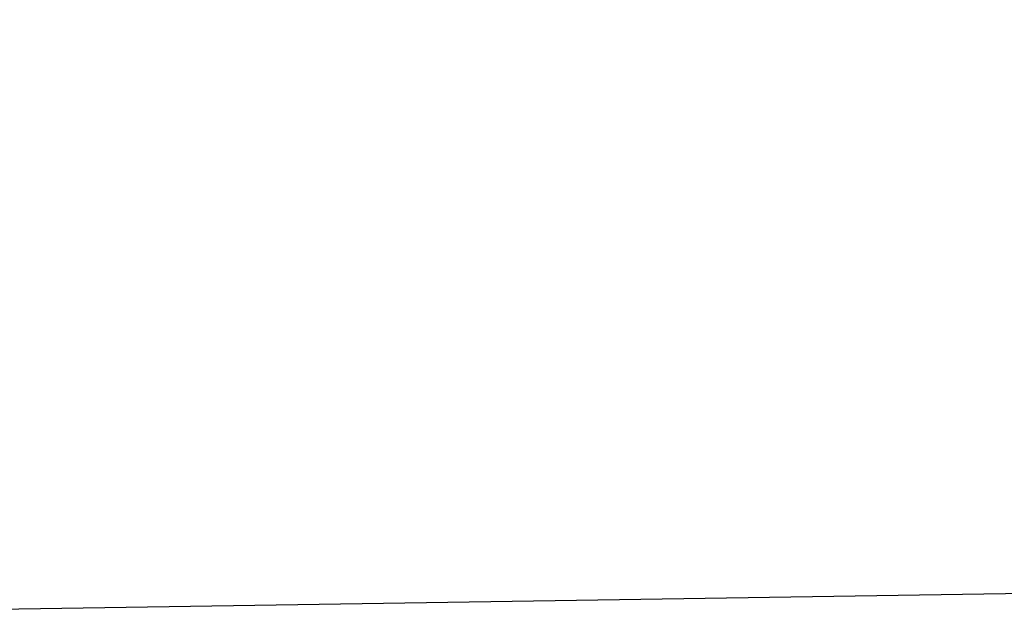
# Model space of a CAD drawing. Extents: x -0.145 to 0.145, y -0.141 to 0.013.
# Tile 124 of 256: x -0.095247 to -0.094324, y -0.095614 to -0.095051. Entities that reach past the tile are written whole.
import ezdxf

# ---------------------------------------------------------------- set-up
doc = ezdxf.new("R2010")
doc.units = 0
doc.layers.add('mesh', color=7, linetype='CONTINUOUS')

msp = doc.modelspace()

# ---------------------------------------------------------------- meshes
at = {"layer": 'mesh'}
mesh = msp.add_polyface(dxfattribs=at)
corners = [(-0.00380087, -0.09439464, 0.04656768), (-0.00392231, -0.09460548, 0.0465942), (-0.00189295, -0.095185, 0.0465548), (-0.0959169, -0.09561392, -0.2146109), (-0.0959169, -0.09261391, -0.2146109), (0.09639183, -0.09261391, -0.2146109), (-0.09532282, -0.09494426, -0.24915659), (-0.09532282, -0.09501984, -0.24864581), (0.09579775, -0.09501984, -0.24864581), (-0.00163946, -0.09408977, -0.39760795), (-0.00162664, -0.09398486, -0.39916113), (-0.00361207, -0.09376766, -0.39775911), (0.00014949, -0.09421611, -0.39916113), (0.00175095, -0.09413576, -0.39758658), (0.00192562, -0.09398486, -0.39916113), (0.00116447, -0.0941839, -0.39756343), (-0.00123119, -0.09415643, -0.39757666), (-0.00124866, -0.09419284, -0.39719003), (0.00117734, -0.09422079, -0.39717734), (0.00177121, -0.0941718, -0.39719957), (0.00194025, -0.09410201, -0.39760235), (-0.003658, -0.0937973, -0.39736485), (-0.00398222, -0.0946184, -0.39608732), (-0.00408226, -0.09495849, -0.39590633), (-0.00136748, -0.09502292, -0.39592418), (-0.00133255, -0.09472618, -0.39617288), (-0.0038861, -0.0943216, -0.39633453), (0.00126469, -0.0950515, -0.39591235), (0.00123903, -0.09475479, -0.39616114), (0.00190902, -0.0950014, -0.39593309), (0.00186849, -0.09470466, -0.3961817), (-0.00130033, -0.0944832, -0.39647463), (-0.0037978, -0.09407987, -0.39663815), (0.00121534, -0.09451172, -0.39646274), (0.00183111, -0.09446173, -0.39648354), (-0.00127202, -0.09430315, -0.39681798), (-0.00372073, -0.09390276, -0.39698619), (0.00119454, -0.09433146, -0.39680576), (0.00179824, -0.09428184, -0.39682716), (0.00014949, -0.09419908, -0.39929056), (-0.00394303, -0.09366623, -0.39929056), (-0.00394738, -0.09368271, -0.39916113), (0.00014949, -0.09414913, -0.39941114), (-0.00393024, -0.09361795, -0.39941114), (0.00014949, -0.09406966, -0.39951468), (-0.00390989, -0.09354113, -0.39951468), (0.00014949, -0.09396612, -0.39959416), (-0.00388339, -0.09344104, -0.39959416), (0.00014949, -0.09384552, -0.39964411), (-0.00385249, -0.09332447, -0.39964411), (0.00014949, -0.09371612, -0.39966112), (-0.00381938, -0.09319938, -0.39966112)]
mesh.append_faces([[corners[k] for k in face] for face in [(0, 1, 2, 2), (3, 4, 5, 5), (6, 7, 8, 8), (9, 10, 11, 11), (12, 13, 14, 14), (12, 15, 13, 13), (10, 15, 12, 12), (10, 16, 15, 15), (9, 16, 10, 10), (17, 16, 9, 9), (17, 15, 16, 16), (18, 15, 17, 17), (18, 13, 15, 15), (19, 13, 18, 18), (19, 20, 13, 13), (11, 17, 9, 9), (11, 21, 17, 17), (22, 23, 24, 24), (24, 25, 26, 26), (27, 25, 24, 24), (27, 28, 25, 25), (29, 28, 27, 27), (29, 30, 28, 28), (25, 31, 32, 32), (28, 31, 25, 25), (28, 33, 31, 31), (30, 33, 28, 28), (30, 34, 33, 33), (31, 35, 36, 36), (33, 35, 31, 31), (33, 37, 35, 35), (34, 37, 33, 33), (34, 38, 37, 37), (35, 17, 21, 21), (37, 17, 35, 35), (37, 18, 17, 17), (38, 18, 37, 37), (38, 19, 18, 18), (39, 12, 14, 14), (39, 10, 12, 12), (40, 10, 39, 39), (40, 41, 10, 10), (42, 40, 39, 39), (43, 40, 42, 42), (44, 43, 42, 42), (45, 43, 44, 44), (46, 45, 44, 44), (47, 45, 46, 46), (48, 47, 46, 46), (49, 47, 48, 48), (50, 49, 48, 48), (51, 49, 50, 50)]])

doc.saveas('drawing.dxf')
